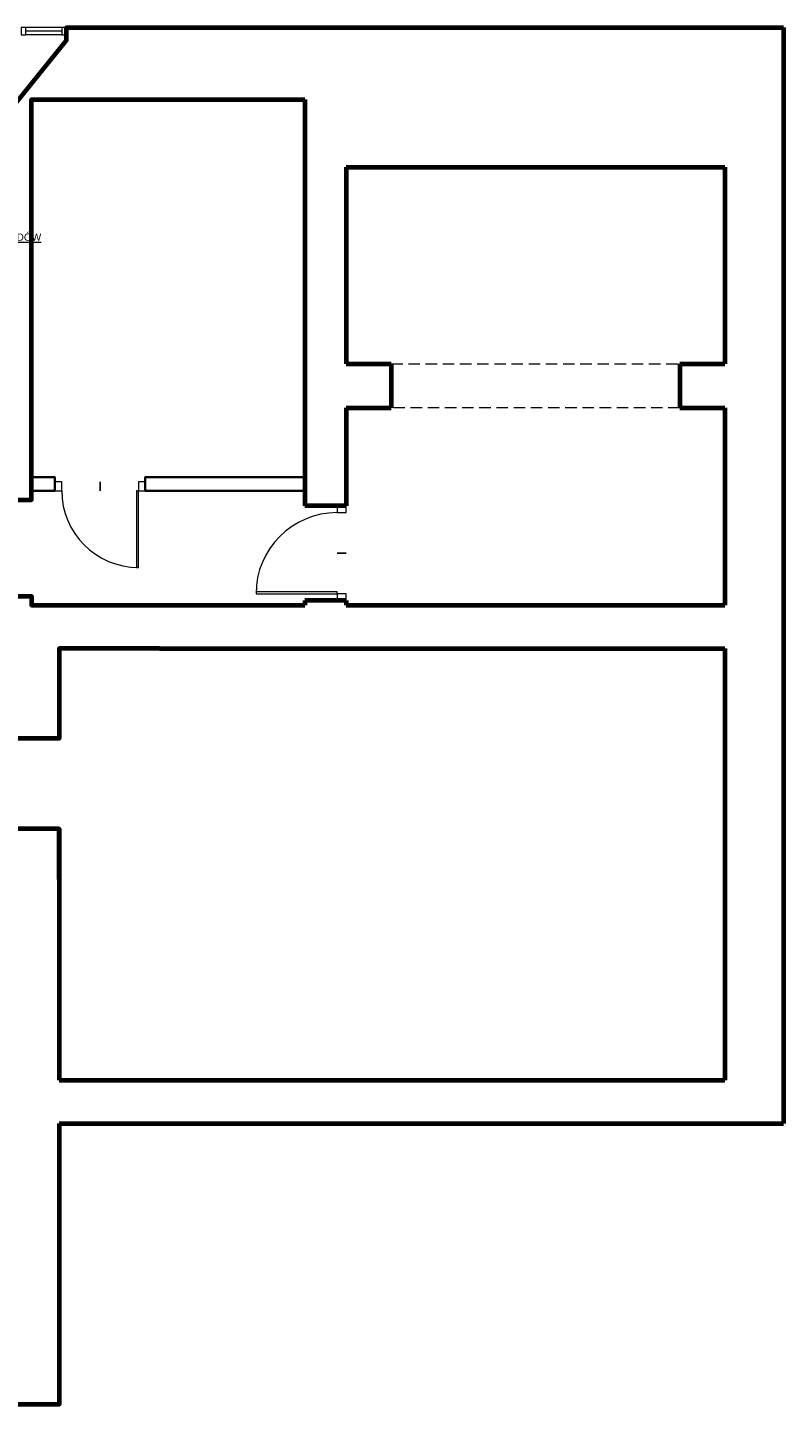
# Model space of a CAD drawing. Header units: centimetres. Extents: x 0 to 8068, y -312 to 10136.
# Tile 7 of 18: x 1282 to 2120, y -312 to 1216. Entities that reach past the tile are written whole.
import ezdxf
from ezdxf import colors
from ezdxf.entities.mleader import LeaderData, LeaderLine
from ezdxf.math import Vec2, Vec3

# ---------------------------------------------------------------- set-up
doc = ezdxf.new("R2010")
doc.units = ezdxf.units.CM
doc.linetypes.add('DASHED', pattern=[19.05, 12.7, -6.35])
doc.layers.get('0').update_dxf_attribs({"lineweight": 13})
doc.layers.add('A_OPIS', color=241, linetype='Continuous', lineweight=13)
for name, color, linetype, lineweight, true_color in [('INW_DRZWI', 7, 'Continuous', 13, 0x838383), ('INW_NIEWIDOCZNE', 7, 'DASHED', 5, 0x838383), ('INW_OKNA', 7, 'Continuous', 13, 0x838383), ('INW_ŚCIANY  DZIAŁOWE', 7, 'Continuous', 35, 0x838383), ('INW_ŚCIANY KONSTRUKCYJNE', 7, 'Continuous', 70, 0x838383)]:
    doc.layers.add(name, color=color, linetype=linetype, lineweight=lineweight, true_color=true_color)
doc.styles.add('50 ARIAL', font='arial.ttf', dxfattribs={"height": 8})

# ---------------------------------------------------------------- blocks, each defined once
blk = doc.blocks.new('*U292')
for points in [[(-85, 0), (-83.1, 0), (-83.1, 85), (-85, 85)], [(-85, 0), (-92.5, 0), (-92.5, -10), (-85, -10)], [(7.5, 0), (0, 0), (0, -10), (7.5, -10)]]:
    blk.add_lwpolyline(points, close=True)
blk.add_arc((-85, 0), 85, 0, 90)
at = {"layer": 'Defpoints'}
blk.add_lwpolyline([(-42.5, 0), (-42.5, -10)], dxfattribs=at)
blk = doc.blocks.new('*U398')
for points in [[(-90, 0), (-88, 0), (-88, 90), (-90, 90)], [(-90, 0), (-97.5, 0), (-97.5, -10), (-90, -10)], [(7.5, 0), (0, 0), (0, -10), (7.5, -10)]]:
    blk.add_lwpolyline(points, close=True)
blk.add_arc((-90, 0), 90, 0, 90)
at = {"layer": 'Defpoints'}
blk.add_lwpolyline([(-45, 0), (-45, -10)], dxfattribs=at)
blk = doc.blocks.new('*U409')
for points in [[(-50, -4), (-45, -4), (-45, 4), (-50, 4), (-50, -4)], [(-5, 4), (-45, 4)], [(-5, 0), (-45, 0)], [(-5, -4), (0, -4), (0, 4), (-5, 4), (-5, -4)], [(-5, -4), (-45, -4)]]:
    blk.add_lwpolyline(points)
blk = doc.blocks.new('_DotSmall')
at = {"color": 0, "linetype": 'ByBlock', "const_width": 0.5}
blk.add_lwpolyline([(-0.0625, 0, 1), (0.0625, 0, 1)], format="xyb", close=True, dxfattribs=at)

msp = doc.modelspace()

# ---------------------------------------------------------------- linework, layer by layer
at = {"layer": 'INW_NIEWIDOCZNE'}
for p, q in [((1685.378, 843.247), (2005.274, 843.247)), ((2005.274, 794.247), (1685.378, 794.247))]:
    msp.add_line(p, q, dxfattribs=at)
at = {"layer": 'INW_ŚCIANY  DZIAŁOWE'}
for points in [[(1286.274, 717.202), (1312.415, 717.202), (1312.415, 702.202), (1286.274, 702.202)], [(1589.378, 717.202), (1412.415, 717.202), (1412.415, 702.202), (1589.378, 702.202)]]:
    msp.add_lwpolyline(points, dxfattribs=at)
at = {"layer": 'INW_ŚCIANY KONSTRUKCYJNE'}
for p, q in [((1635.274, 1061.247), (2055.274, 1061.247)), ((1635.274, 843.247), (1685.378, 843.247)), ((1685.378, 843.247), (1685.378, 794.247)), ((2005.274, 843.247), (2005.274, 794.247)), ((2005.274, 843.247), (2055.274, 843.247)), ((1635.274, 794.247), (1685.378, 794.247)), ((2005.274, 794.247), (2055.274, 794.247)), ((1635.378, 685.442), (1589.378, 685.442)), ((1428.22, 575.247), (1589.378, 575.247)), ((1635.378, 580.442), (1589.378, 580.442)), ((1635.378, 575.247), (2055.274, 575.247)), ((1428.22, 527.247), (2055.274, 527.247)), ((1317.274, 327.247), (1317.274, 48.247)), ((1317.274, 48.247), (2055.274, 48.247)), ((1317.274, 0.247), (2120.274, 0.247)), ((1317.274, 0.247), (2120.274, 0.247))]:
    msp.add_line(p, q, dxfattribs=at)
for points in [[(1256.274, 1116.247), (1325.081, 1202.341), (1325.081, 1216.247), (2120.274, 1216.247)], [(2120.274, 1216.247), (2120.274, 0.247)], [(1256.274, 1116.247), (1256.274, 692.202), (1286.274, 692.202), (1286.274, 1136.247), (1589.378, 1136.247)], [(1589.378, 1136.247), (1589.378, 685.442)], [(1635.378, 1061.247), (1635.378, 843.247)], [(2055.274, 1061.247), (2055.274, 843.247)], [(1635.378, 794.247), (1635.378, 685.442)], [(2055.274, 794.247), (2055.274, 575.247)], [(1428.22, 527.247), (1317.274, 527.247), (1317.274, 427.247), (1252.274, 427.247), (1252.274, 527.247), (1075.274, 527.247), (1075.274, 575.247), (1111.274, 575.247), (1111.274, 600.247), (1141.274, 600.247), (1141.274, 575.247), (1256.274, 575.247), (1256.274, 585.247), (1286.274, 585.247), (1286.274, 575.247), (1428.22, 575.247)], [(1589.378, 580.442), (1589.378, 575.247)], [(1635.378, 580.442), (1635.378, 575.247)], [(2055.274, 527.247), (2055.274, 48.247)], [(1317.274, 270.879), (1317.274, 327.247), (1252.274, 327.247), (1252.274, 270.879)], [(1317.274, 0.247), (1317.274, -311.623), (733.274, -311.623), (733.274, 0.247)]]:
    msp.add_lwpolyline(points, dxfattribs=at)

# ---------------------------------------------------------------- block references
at = {"layer": 'INW_DRZWI'}
for name, p, rotation in [('*U292', (1319.915, 702.202), 180), ('*U398', (1625.378, 677.942), 89.99999999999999)]:
    msp.add_blockref(name, p, dxfattribs=dict(at, rotation=rotation))
at = {"layer": 'INW_OKNA'}
msp.add_blockref('*U409', (1325.081, 1212.247), dxfattribs=at)

# ---------------------------------------------------------------- leaders
at = {"layer": 'A_OPIS'}
ml = msp.add_multileader_mtext('Standard', dxfattribs=at)
ml.set_content('\\LDEMONTAŻ BIEGU SCHODÓW', color=256, style='50 ARIAL')
ml.set_leader_properties(color=256, linetype='ByLayer', lineweight=-1)
ml.set_arrow_properties(name='DOTSMALL')
ml.build(insert=Vec2(0, 0))
ml.multileader.update_dxf_attribs({"text_left_attachment_type": 4, "text_right_attachment_type": 4, "dogleg_length": 1, "arrow_head_size": 30})
ctx = ml.context
ctx.base_point, ctx.char_height, ctx.arrow_head_size, ctx.landing_gap_size, ctx.plane_origin = Vec3(1123.936, 969.083), 8, 30, 10, Vec3(995.612, 1030.93)
ctx.left_attachment, ctx.right_attachment = 4, 4
notes = []
notes.append((ctx, [(0, (1, 1, 0), (1122.936, 975.274), (1, 0), 1, [(0, [(1097, 926)], 0, [])])]))
ctx.mtext.insert, ctx.mtext.flow_direction = Vec3(1133.936, 987.657), 5
for ctx, leaders in notes:
    for number, flags, end, landing, length, lines in leaders:
        leader = LeaderData()
        leader.index, (leader.has_last_leader_line, leader.has_dogleg_vector, leader.attachment_direction) = number, flags
        leader.last_leader_point, leader.dogleg_vector, leader.dogleg_length = Vec3(end), Vec3(landing), length
        for number, points, colour, breaks in lines:
            line = LeaderLine()
            line.index, line.vertices, line.color, line.breaks = number, Vec3.list(points), colors.encode_raw_color(colour), breaks
            leader.lines.append(line)
        ctx.leaders.append(leader)

doc.saveas('drawing.dxf')
